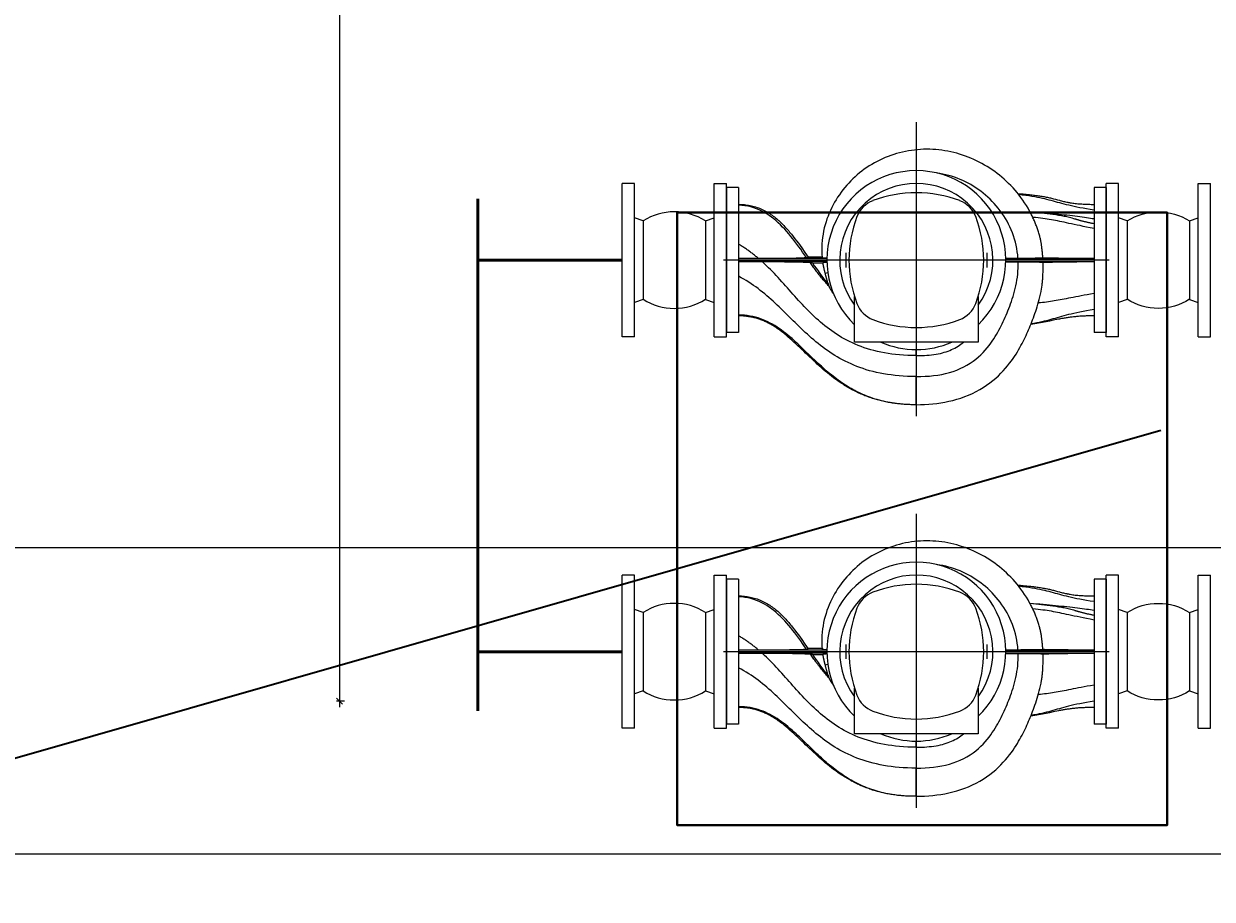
# Model space of a CAD drawing. Header units: centimetres. Extents: x -156440 to 298236, y -263599 to 81430.
# Tile 87 of 170: x 154926 to 156866, y -121555 to -120126. Entities that reach past the tile are written whole.
import ezdxf

# ---------------------------------------------------------------- set-up
doc = ezdxf.new("R2010")
doc.units = ezdxf.units.CM
doc.header["$LTSCALE"] = 50
doc.header["$PDMODE"] = 35
doc.header["$PDSIZE"] = 0.1
doc.linetypes.add('Kondygnacja -2$0$HIDDEN2', pattern=[4.7625, 3.175, -1.5875])
doc.linetypes.add('Osie rzutów$0$DASHDOT2', pattern=[12.7, 6.35, -3.175, 0, -3.175])
doc.layers.get('0').update_dxf_attribs({"color": 8})
doc.layers.get('DEFPOINTS').update_dxf_attribs({"color": 8})
for name, color, linetype, lineweight in [('bgde_fundamenty pod urządzenia', 7, 'Continuous', 35), ('I_WL_ zasilanie nowy', 122, 'Continuous', 50), ('Kondygnacja -2$0$_SP KORYTA', 8, 'Continuous', 25), ('Kondygnacja -2$0$ARCH_INFO_WYMIARY', 8, 'Continuous', 9)]:
    doc.layers.add(name, color=color, linetype=linetype, lineweight=lineweight)
for name, color, linetype in [('Kondygnacja -2$0$ARCH_KONSTR_POWYŻEJ RZUTU_IST', 8, 'Kondygnacja -2$0$HIDDEN2'), ('Osie rzutów$0$ARCH_INFO_OSIE_IST', 8, 'Osie rzutów$0$DASHDOT2'), ('WL fundamenty', 7, 'Continuous'), ('WODA LODOWA', 7, 'Continuous')]:
    doc.layers.add(name, color=color, linetype=linetype)
doc.styles.add('Kondygnacja -2$0$Romans', font='Romans.shx', dxfattribs={"width": 0.7})
doc.dimstyles.new('Kondygnacja -2$0$Wymiary 1-100', dxfattribs={"dimtxt": 12, "dimasz": 10, "dimexe": 5, "dimexo": 0, "dimgap": 4, "dimtad": 1, "dimrnd": 0.5, "dimzin": 12, "dimdsep": 46, "dimtxsty": 'Kondygnacja -2$0$Romans', "dimblk": 'Kondygnacja -2$0$_Oblique', "dimcen": 10, "dimdle": 10, "dimclrt": 55, "dimazin": 0, "dimtfac": 1, "dimtmove": 1, "dimatfit": 3, "dimfxl": 0, "dimtolj": 1, "dimtzin": 0, "dimarcsym": 0})

# ---------------------------------------------------------------- blocks, each defined once
blk = doc.blocks.new('Osie rzutów')
at = {"layer": 'Osie rzutów$0$ARCH_INFO_OSIE_IST', "ltscale": 10}
blk.add_line((4436.04, 9800), (15156.54, 9800), dxfattribs=at)
blk = doc.blocks.new('Kondygnacja -2$0$konstukcja stropu -2')
at = {"layer": 'Kondygnacja -2$0$ARCH_KONSTR_POWYŻEJ RZUTU_IST', "ltscale": 10}
for p, q in [((8035, 9825), (7505, 9825)), ((8035, 9775), (7505, 9775))]:
    blk.add_line(p, q, dxfattribs=at)
blk = doc.blocks.new('Kondygnacja -2$0$_Oblique')
at = {"color": 0, "linetype": 'ByBlock', "lineweight": -2}
blk.add_line((-0.5, -0.5), (0.5, 0.5), dxfattribs=at)
blk = doc.blocks.new('*D267')
at = {"layer": 'DEFPOINTS', "color": 0}
for p in [(155704.6, -118931.7), (155441.5, -121231.8), (157824.2, -121231.8)]:
    blk.add_point(p, dxfattribs=at)
at = {"layer": 'Kondygnacja -2$0$ARCH_INFO_WYMIARY', "color": 0, "lineweight": -2}
for p, q in [((155449.5, -118931.7), (155436.5, -118931.7)), ((155441.5, -118921.7), (155441.5, -121241.8)), ((155449.5, -121231.8), (155436.5, -121231.8))]:
    blk.add_line(p, q, dxfattribs=at)
at = {"layer": 'Kondygnacja -2$0$ARCH_INFO_WYMIARY', "color": 0, "lineweight": -2, "xscale": 10, "yscale": 10, "zscale": 10}
for p, rotation in [((155441.5, -118931.7), 90), ((155441.5, -121231.8), 270)]:
    blk.add_blockref('Kondygnacja -2$0$_Oblique', p, dxfattribs=dict(at, rotation=rotation))
at = {"layer": 'Kondygnacja -2$0$ARCH_INFO_WYMIARY', "color": 55, "insert": (155431.5, -120081.7), "char_height": 12, "attachment_point": 5, "rotation": 90, "style": 'Kondygnacja -2$0$Romans'}
blk.add_mtext('\\A1;2300', dxfattribs=at)
blk = doc.blocks.new('A$C2B822E65')
at = {"layer": 'WODA LODOWA'}
for p, q in [((31.49, 0), (31.49, 47.98)), ((31.49, 46.09), (31.49, 41.5)), ((31.49, 46.09), (31.49, 46.09)), ((31.49, 40.22), (31.49, 41.5)), ((31.49, 38.09), (31.49, 40.22)), ((31.49, 38.09), (31.49, 37.09)), ((21.39, 35.89), (41.59, 35.89)), ((21.39, 28.42), (21.39, 35.89)), ((41.59, 35.89), (41.59, 28.42)), ((0.49, 10.65), (0.49, 34.33)), ((0.49, 34.33), (2.49, 34.33)), ((2.49, 10.65), (2.49, 34.33)), ((60.49, 34.33), (62.49, 34.33)), ((60.49, 10.65), (60.49, 34.33)), ((62.49, 10.65), (62.49, 34.33)), ((19.99, 21.3), (19.99, 23.68)), ((42.99, 21.3), (42.99, 23.68)), ((46.39, 24.64), (45.95, 24.53)), ((0, 22.49), (62.98, 22.49)), ((16.89, 22.74), (2.49, 22.74)), ((16.89, 22.24), (2.49, 22.24)), ((14.87, 22.82), (16.89, 22.82)), ((16.89, 22.17), (14.9, 22.17)), ((46.09, 22.74), (60.49, 22.74)), ((46.09, 22.24), (60.49, 22.24)), ((46.76, 22.99), (48.44, 22.99)), ((46.88, 21.99), (49.15, 21.99)), ((0.49, 10.65), (2.49, 10.65)), ((60.49, 10.65), (62.49, 10.65))]:
    blk.add_line(p, q, dxfattribs=at)
at = {"layer": 'WODA LODOWA', "flags": 128}
for points in [[(31.49, 46.09), (30.81, 46.08), (30.13, 46.05), (29.46, 46.01), (28.79, 45.95), (28.13, 45.88), (27.47, 45.78), (26.82, 45.67), (26.17, 45.54), (25.51, 45.39), (24.87, 45.21), (24.22, 45.01), (23.58, 44.78), (22.95, 44.53), (22.34, 44.25), (21.73, 43.95), (21.14, 43.63), (20.57, 43.29), (20.02, 42.93), (19.5, 42.55), (19, 42.16), (18.53, 41.77), (18.09, 41.36), (17.68, 40.95), (17.29, 40.55), (16.93, 40.14), (16.59, 39.74), (16.28, 39.34), (15.98, 38.95), (15.71, 38.57), (15.46, 38.2), (15.22, 37.83), (15, 37.47), (14.79, 37.12), (14.59, 36.77), (14.41, 36.43), (14.23, 36.1), (14.06, 35.77), (13.9, 35.44), (13.74, 35.12), (13.59, 34.8), (13.45, 34.49), (13.3, 34.17), (13.16, 33.85), (13.03, 33.53), (12.9, 33.21), (12.76, 32.89), (12.63, 32.56), (12.51, 32.23), (12.38, 31.9), (12.26, 31.56), (12.13, 31.21), (12.01, 30.85), (11.89, 30.48), (11.77, 30.1), (11.65, 29.71), (11.54, 29.31), (11.43, 28.9), (11.33, 28.48), (11.23, 28.05), (11.13, 27.61), (11.05, 27.16)], [(31.49, 46.09), (31.85, 46.09), (32.21, 46.09), (32.57, 46.08), (32.92, 46.07), (33.28, 46.05), (33.64, 46.02), (34, 45.99), (34.35, 45.96), (34.71, 45.91), (35.07, 45.87), (35.42, 45.81), (35.77, 45.75), (36.13, 45.69), (36.48, 45.62), (36.83, 45.54), (37.17, 45.46), (37.52, 45.37), (37.87, 45.27), (38.21, 45.17), (38.55, 45.06), (38.89, 44.94), (39.23, 44.82), (39.56, 44.7), (39.89, 44.56), (40.22, 44.42), (40.55, 44.28), (40.87, 44.12), (41.19, 43.97), (41.51, 43.8), (41.83, 43.63), (42.14, 43.46), (42.45, 43.28), (42.75, 43.09), (43.06, 42.9), (43.36, 42.71), (43.65, 42.51), (43.94, 42.3), (44.23, 42.1), (44.52, 41.88), (44.8, 41.67), (45.08, 41.45), (45.36, 41.23), (45.64, 41), (45.91, 40.77), (46.18, 40.54), (46.45, 40.31), (46.72, 40.07), (46.98, 39.83), (47.24, 39.59), (47.5, 39.35), (47.76, 39.11), (48.02, 38.87), (48.53, 38.37), (49.04, 37.88), (49.55, 37.39), (50.06, 36.9), (50.57, 36.41), (50.83, 36.16), (51.09, 35.92)], [(31.49, 46.09), (31.93, 46.09), (32.37, 46.09), (32.81, 46.07), (33.25, 46.05), (33.47, 46.04), (33.69, 46.02), (33.91, 46), (34.13, 45.98), (34.35, 45.96), (34.57, 45.94), (34.78, 45.91), (35, 45.88), (35.22, 45.85), (35.44, 45.82), (35.65, 45.79), (35.87, 45.75), (36.09, 45.71), (36.3, 45.67), (36.52, 45.63), (36.73, 45.58), (36.95, 45.53), (37.16, 45.48), (37.37, 45.43), (37.59, 45.37), (37.8, 45.32), (38.01, 45.26), (38.22, 45.2), (38.43, 45.13), (38.64, 45.07), (38.85, 45), (39.06, 44.93), (39.26, 44.85), (39.47, 44.78), (39.68, 44.7), (39.88, 44.62), (40.08, 44.54), (40.28, 44.45), (40.49, 44.37), (40.69, 44.28), (40.88, 44.19), (41.08, 44.09), (41.28, 44), (41.48, 43.9), (41.67, 43.8), (41.86, 43.7), (42.06, 43.6), (42.25, 43.49), (42.44, 43.38), (42.63, 43.27), (42.82, 43.16), (43, 43.05), (43.19, 42.94), (43.37, 42.82), (43.56, 42.7), (43.74, 42.58), (43.92, 42.46), (44.28, 42.21), (44.63, 41.96), (44.98, 41.7), (45.33, 41.44), (45.67, 41.17), (46.01, 40.89), (46.34, 40.61), (46.68, 40.33), (47, 40.04), (47.33, 39.76), (47.65, 39.46), (47.97, 39.17), (48.29, 38.87), (48.6, 38.57), (48.92, 38.27), (49.24, 37.97), (49.55, 37.67), (49.87, 37.37), (50.18, 37.07), (50.5, 36.77), (50.81, 36.46), (51.14, 36.16), (51.46, 35.86), (51.79, 35.57), (52.12, 35.28), (52.45, 34.99), (52.79, 34.7), (52.96, 34.57), (53.13, 34.43), (53.3, 34.29), (53.48, 34.16), (53.66, 34.03), (53.83, 33.9), (54.01, 33.77), (54.19, 33.64), (54.37, 33.52), (54.56, 33.4), (54.74, 33.28), (54.93, 33.17), (55.12, 33.06), (55.31, 32.95)], [(31.49, 41.5), (30.75, 41.49), (30.03, 41.46), (29.33, 41.41), (28.66, 41.34), (27.99, 41.25), (27.34, 41.14), (26.71, 41.01), (26.09, 40.85), (25.48, 40.66), (24.89, 40.44), (24.31, 40.2), (23.76, 39.94), (23.22, 39.65), (22.71, 39.34), (22.23, 39), (21.77, 38.66), (21.35, 38.3), (20.95, 37.93), (20.58, 37.56), (20.23, 37.19), (19.91, 36.81), (19.62, 36.44), (19.34, 36.07), (19.09, 35.7), (18.85, 35.34), (18.62, 34.98), (18.41, 34.62), (18.21, 34.27), (18.01, 33.92), (17.83, 33.57), (17.65, 33.22), (17.48, 32.88), (17.31, 32.53), (17.15, 32.18), (16.99, 31.83), (16.84, 31.47), (16.68, 31.12), (16.53, 30.75), (16.39, 30.39), (16.24, 30.01), (16.1, 29.63), (15.96, 29.24), (15.83, 28.84), (15.7, 28.42), (15.57, 28), (15.45, 27.57), (15.34, 27.13), (15.24, 26.68), (15.15, 26.22), (15.07, 25.75), (15, 25.28), (14.94, 24.8), (14.9, 24.31), (14.87, 23.82), (14.86, 23.32), (14.87, 22.82)], [(31.49, 41.5), (32.22, 41.49), (32.92, 41.47), (33.61, 41.43), (34.29, 41.38), (34.94, 41.32), (35.58, 41.24), (36.21, 41.16), (36.82, 41.06), (37.41, 40.94), (37.99, 40.82), (38.56, 40.68), (39.11, 40.54), (39.65, 40.38), (40.17, 40.21), (40.69, 40.04), (41.19, 39.85), (41.68, 39.65), (42.15, 39.45), (42.62, 39.23), (43.08, 39.01), (43.52, 38.78), (43.96, 38.54), (44.39, 38.3), (44.8, 38.05), (45.21, 37.79), (45.62, 37.52), (46.01, 37.25), (46.4, 36.98), (46.77, 36.69), (47.15, 36.41), (47.51, 36.12), (47.88, 35.82), (48.23, 35.52), (48.58, 35.22), (48.93, 34.91), (49.27, 34.6), (49.61, 34.29), (49.95, 33.97), (50.28, 33.66), (50.61, 33.34), (50.94, 33.02), (51.26, 32.7), (51.59, 32.38), (51.91, 32.06), (52.24, 31.74), (52.56, 31.42), (52.88, 31.1), (53.21, 30.78), (53.54, 30.46), (53.86, 30.14), (54.19, 29.83), (54.52, 29.52), (54.86, 29.21), (55.2, 28.9), (55.54, 28.6), (55.88, 28.3), (56.23, 28.01), (56.59, 27.72), (56.95, 27.43), (57.32, 27.15), (57.69, 26.88), (58.07, 26.61), (58.45, 26.34), (58.84, 26.09), (59.24, 25.84), (59.65, 25.59), (60.07, 25.36), (60.49, 25.13)], [(31.49, 38.09), (31.04, 38.08), (30.6, 38.07), (30.18, 38.05), (29.77, 38.03), (29.38, 37.99), (28.99, 37.95), (28.62, 37.9), (28.26, 37.85), (27.91, 37.78), (27.57, 37.71), (27.24, 37.63), (26.92, 37.54), (26.61, 37.44), (26.31, 37.34), (26.01, 37.22), (25.73, 37.1), (25.45, 36.98), (25.19, 36.84), (24.93, 36.7), (24.68, 36.55), (24.44, 36.39), (24.21, 36.23), (23.99, 36.06), (23.77, 35.89)], [(31.49, 38.09), (32.2, 38.08), (32.89, 38.06), (33.57, 38.02), (34.22, 37.97), (34.87, 37.91), (35.49, 37.83), (36.1, 37.75), (36.7, 37.64), (37.28, 37.53), (37.85, 37.41), (38.4, 37.27), (38.94, 37.12), (39.47, 36.96), (39.98, 36.79), (40.49, 36.61), (40.98, 36.42), (41.45, 36.23), (41.92, 36.02), (42.38, 35.8), (42.82, 35.57), (43.26, 35.34), (43.68, 35.1), (44.1, 34.85), (44.51, 34.59), (44.91, 34.33), (45.3, 34.06), (45.68, 33.78), (46.05, 33.49), (46.42, 33.2), (46.78, 32.91), (47.13, 32.61), (47.48, 32.31), (47.83, 32), (48.16, 31.68), (48.49, 31.36), (48.82, 31.04), (49.15, 30.72), (49.46, 30.39), (49.78, 30.06), (50.09, 29.73), (50.4, 29.4), (50.71, 29.06), (51.02, 28.72), (51.32, 28.39), (51.62, 28.05), (51.93, 27.71), (52.23, 27.37), (52.53, 27.03), (52.83, 26.69), (53.13, 26.36), (53.43, 26.02), (53.74, 25.68), (54.05, 25.35), (54.35, 25.02), (54.66, 24.69), (54.98, 24.37), (55.29, 24.05), (55.61, 23.73), (55.94, 23.41), (56.27, 23.1), (56.6, 22.79)], [(51.09, 35.92), (51.43, 35.62), (51.77, 35.31), (52.11, 35.02), (52.45, 34.73), (52.8, 34.45), (53.14, 34.18), (53.5, 33.92), (53.85, 33.67), (54.21, 33.42), (54.58, 33.19), (54.95, 32.97), (55.32, 32.77), (55.71, 32.57), (56.1, 32.39), (56.5, 32.22), (56.9, 32.07), (57.32, 31.93), (57.74, 31.81), (58.17, 31.71), (58.61, 31.62), (59.07, 31.55), (59.53, 31.5), (60, 31.47), (60.49, 31.46)], [(2.49, 31.59), (2.67, 31.59), (2.85, 31.59), (3.03, 31.6), (3.21, 31.6), (3.39, 31.6), (3.57, 31.61), (3.75, 31.61), (3.93, 31.62), (4.11, 31.63), (4.29, 31.64), (4.47, 31.65), (4.65, 31.66), (4.82, 31.67), (5, 31.68), (5.17, 31.7), (5.35, 31.71), (5.52, 31.73), (5.69, 31.75), (5.86, 31.76), (6.03, 31.78), (6.2, 31.8), (6.37, 31.83), (6.53, 31.85), (6.7, 31.87), (6.86, 31.89), (7.02, 31.92), (7.18, 31.95), (7.34, 31.97), (7.5, 32), (7.65, 32.03), (7.81, 32.05), (7.96, 32.08), (8.11, 32.11), (8.26, 32.14), (8.56, 32.2), (8.86, 32.26), (9.15, 32.32), (9.73, 32.45), (10.02, 32.51), (10.32, 32.57), (10.62, 32.63), (10.92, 32.68), (11.22, 32.74), (11.53, 32.79), (11.84, 32.85), (12.16, 32.9), (12.48, 32.94), (12.8, 32.99)], [(2.49, 30.57), (3.13, 30.67), (3.73, 30.78), (4.28, 30.88), (4.81, 30.98), (5.3, 31.08), (5.77, 31.19), (6.21, 31.29), (6.63, 31.39), (7.03, 31.5), (7.41, 31.6), (7.78, 31.7), (8.14, 31.8), (8.49, 31.9), (8.84, 32), (9.19, 32.1), (9.54, 32.19), (9.89, 32.29), (10.25, 32.38), (10.63, 32.47), (11.01, 32.56), (11.42, 32.65), (11.84, 32.74), (12.29, 32.82), (12.77, 32.9)], [(55.31, 32.95), (55.46, 32.87), (55.6, 32.79), (55.76, 32.71), (55.91, 32.64), (56.06, 32.57), (56.21, 32.5), (56.37, 32.43), (56.52, 32.36), (56.68, 32.3), (56.84, 32.24), (57, 32.18), (57.16, 32.13), (57.32, 32.07), (57.48, 32.02), (57.64, 31.98), (57.8, 31.93), (57.97, 31.89), (58.13, 31.85), (58.3, 31.82), (58.46, 31.78), (58.63, 31.75), (58.8, 31.73), (58.97, 31.7), (59.14, 31.68), (59.3, 31.66), (59.47, 31.64), (59.64, 31.63), (59.81, 31.61), (59.98, 31.6), (60.15, 31.6), (60.32, 31.59), (60.49, 31.59)], [(2.49, 27.94), (3.06, 28.04), (3.6, 28.14), (4.11, 28.24), (4.59, 28.33), (5.05, 28.41), (5.48, 28.5), (5.89, 28.58), (6.28, 28.66), (6.66, 28.73), (7.02, 28.8), (7.37, 28.87), (7.7, 28.93), (8.03, 28.99), (8.35, 29.05), (8.66, 29.11), (8.97, 29.16), (9.28, 29.21), (9.59, 29.26), (9.91, 29.3), (10.23, 29.35), (10.55, 29.39), (10.89, 29.42), (11.23, 29.46), (11.59, 29.49)], [(11.05, 27.16), (11.02, 26.99), (10.99, 26.83), (10.97, 26.66), (10.95, 26.49), (10.93, 26.31), (10.91, 26.14), (10.89, 25.97), (10.88, 25.79), (10.86, 25.61), (10.85, 25.44), (10.84, 25.26), (10.83, 25.08), (10.82, 24.9), (10.82, 24.72), (10.81, 24.54), (10.81, 24.35), (10.8, 24.17), (10.8, 23.99), (10.8, 23.81), (10.8, 23.62), (10.81, 23.44), (10.81, 23.25), (10.81, 23.07), (10.82, 22.89)], [(45.71, 26.88), (45.7, 26.9), (45.69, 26.92), (45.68, 26.95), (45.66, 26.98), (45.65, 27.01), (45.63, 27.04), (45.61, 27.07), (45.59, 27.11), (45.57, 27.16), (45.54, 27.2), (45.51, 27.25), (45.48, 27.31), (45.44, 27.36), (45.41, 27.42), (45.37, 27.47), (45.33, 27.53), (45.29, 27.59), (45.26, 27.65), (45.22, 27.7), (45.18, 27.76), (45.14, 27.82), (45.1, 27.87), (45.06, 27.93), (45.02, 27.98)], [(46.39, 24.64), (46.37, 24.74), (46.34, 24.84), (46.32, 24.94), (46.29, 25.04), (46.27, 25.14), (46.24, 25.23), (46.22, 25.33), (46.19, 25.43), (46.16, 25.52), (46.13, 25.62), (46.11, 25.71), (46.08, 25.8), (46.05, 25.9), (46.02, 25.99), (45.99, 26.08), (45.96, 26.17), (45.93, 26.26), (45.9, 26.35), (45.87, 26.44), (45.83, 26.53), (45.8, 26.62), (45.77, 26.71), (45.74, 26.8), (45.71, 26.88)], [(45.74, 26.8), (45.88, 26.64), (46.01, 26.48), (46.15, 26.33), (46.28, 26.17), (46.41, 26.01), (46.55, 25.85), (46.68, 25.69), (46.81, 25.53), (46.94, 25.37), (47.07, 25.2), (47.19, 25.04), (47.32, 24.88), (47.45, 24.72), (47.57, 24.55), (47.7, 24.39), (47.82, 24.23), (47.94, 24.06), (48.07, 23.9), (48.19, 23.73), (48.31, 23.57), (48.43, 23.41), (48.55, 23.24), (48.67, 23.08), (48.79, 22.91)], [(48.46, 22.96), (48.16, 23.4), (47.85, 23.83), (47.53, 24.26), (47.21, 24.69), (46.89, 25.11), (46.56, 25.54), (46.23, 25.95), (46.06, 26.16), (45.89, 26.36)], [(46.77, 22.9), (46.76, 22.98), (46.75, 23.05), (46.74, 23.12), (46.73, 23.19), (46.71, 23.26), (46.7, 23.34), (46.69, 23.41), (46.67, 23.48), (46.66, 23.55), (46.64, 23.62), (46.63, 23.7), (46.61, 23.77), (46.6, 23.84), (46.58, 23.91), (46.56, 23.99), (46.55, 24.06), (46.53, 24.13), (46.51, 24.2), (46.49, 24.27), (46.47, 24.35), (46.45, 24.42), (46.43, 24.49), (46.41, 24.57), (46.39, 24.64)], [(2.49, 22.8), (2.89, 22.8), (3.3, 22.8), (3.7, 22.8), (4.1, 22.8), (4.5, 22.8), (4.89, 22.8), (5.28, 22.81), (5.66, 22.81), (6.04, 22.81), (6.41, 22.81), (6.77, 22.82), (7.11, 22.82), (7.45, 22.83), (7.77, 22.83), (8.08, 22.84), (8.39, 22.84), (8.69, 22.85), (8.99, 22.85), (9.29, 22.86), (9.58, 22.86), (9.88, 22.87), (10.19, 22.87), (10.5, 22.88), (10.82, 22.89)], [(10.85, 22.1), (10.55, 22.1), (10.26, 22.11), (9.97, 22.11), (9.68, 22.12), (9.4, 22.12), (9.12, 22.13), (8.84, 22.13), (8.56, 22.14), (8.27, 22.14), (7.98, 22.15), (7.68, 22.15), (7.37, 22.16), (7.06, 22.16), (6.73, 22.16), (6.39, 22.17), (6.04, 22.17), (5.67, 22.17), (5.28, 22.18), (4.87, 22.18), (4.45, 22.18), (4, 22.18), (3.52, 22.18), (3.02, 22.18), (2.49, 22.18)], [(10.82, 22.89), (10.87, 22.88), (10.94, 22.88), (11.03, 22.87), (11.12, 22.87), (11.23, 22.86), (11.35, 22.86), (11.47, 22.85), (11.61, 22.85), (11.76, 22.85), (11.92, 22.84), (12.09, 22.84), (12.27, 22.84), (12.46, 22.83), (12.65, 22.83), (12.85, 22.83), (13.06, 22.83), (13.27, 22.82), (13.49, 22.82), (13.72, 22.82), (13.94, 22.82), (14.17, 22.82), (14.4, 22.82), (14.63, 22.82), (14.87, 22.82)], [(14.9, 22.17), (14.66, 22.17), (14.43, 22.16), (14.2, 22.16), (13.97, 22.16), (13.74, 22.16), (13.52, 22.16), (13.3, 22.16), (13.08, 22.16), (12.88, 22.15), (12.68, 22.15), (12.48, 22.15), (12.3, 22.15), (12.12, 22.14), (11.95, 22.14), (11.79, 22.14), (11.64, 22.13), (11.5, 22.13), (11.37, 22.12), (11.25, 22.12), (11.15, 22.12), (11.06, 22.11), (10.98, 22.11), (10.91, 22.1), (10.85, 22.1)], [(10.85, 22.1), (10.86, 21.94), (10.87, 21.79), (10.88, 21.64), (10.89, 21.49), (10.9, 21.34), (10.92, 21.19), (10.93, 21.04), (10.95, 20.89), (10.96, 20.74), (10.98, 20.59), (11, 20.44), (11.02, 20.29), (11.04, 20.15), (11.06, 20), (11.08, 19.86), (11.11, 19.71), (11.13, 19.57), (11.16, 19.43), (11.18, 19.29), (11.21, 19.14), (11.24, 19.01), (11.28, 18.87), (11.31, 18.73), (11.35, 18.59)], [(13, 14.49), (13.26, 14.03), (13.53, 13.58), (13.82, 13.14), (14.11, 12.71), (14.41, 12.29), (14.72, 11.88), (15.05, 11.48), (15.38, 11.09), (15.71, 10.71), (16.06, 10.34), (16.42, 9.98), (16.78, 9.64), (17.15, 9.3), (17.53, 8.97), (17.91, 8.65), (18.3, 8.35), (18.7, 8.05), (19.11, 7.77), (19.52, 7.49), (19.94, 7.23), (20.36, 6.97), (20.79, 6.73), (21.23, 6.5), (21.67, 6.28), (22.12, 6.07), (22.57, 5.87), (23.03, 5.69), (23.49, 5.51), (23.96, 5.35), (24.43, 5.2), (24.9, 5.06), (25.38, 4.94), (25.86, 4.83), (26.35, 4.73), (26.84, 4.64), (27.33, 4.57), (27.82, 4.51), (28.32, 4.46), (28.81, 4.43), (29.31, 4.41), (29.8, 4.4), (30.3, 4.41), (30.8, 4.43), (31.29, 4.47), (31.79, 4.52), (32.28, 4.58), (32.77, 4.66), (33.26, 4.75), (33.74, 4.85), (34.22, 4.97), (34.7, 5.1), (35.17, 5.25), (35.64, 5.41), (36.1, 5.58), (36.56, 5.76), (37.01, 5.96), (37.46, 6.17), (37.9, 6.39), (38.33, 6.62), (38.75, 6.87), (39.17, 7.13), (39.58, 7.4), (39.98, 7.67), (40.37, 7.96), (40.75, 8.27), (41.13, 8.58), (41.49, 8.9), (41.85, 9.23), (42.19, 9.57), (42.53, 9.92), (42.85, 10.28), (43.17, 10.65), (43.48, 11.03), (43.77, 11.42), (44.05, 11.82), (44.33, 12.22), (44.59, 12.64), (44.84, 13.06), (45.07, 13.49), (45.3, 13.93), (45.51, 14.38), (45.71, 14.83), (45.9, 15.3), (46.07, 15.77), (46.23, 16.25), (46.38, 16.74), (46.51, 17.24), (46.62, 17.75), (46.72, 18.26), (46.8, 18.78), (46.86, 19.31), (46.91, 19.85), (46.93, 20.4), (46.93, 20.95), (46.92, 21.51), (46.87, 22.08)], [(14.9, 22.17), (14.95, 21.64), (15.01, 21.12), (15.1, 20.59), (15.2, 20.07), (15.32, 19.56), (15.47, 19.05), (15.63, 18.54), (15.81, 18.05), (16, 17.56), (16.22, 17.08), (16.45, 16.61), (16.69, 16.15), (16.95, 15.7), (17.22, 15.27), (17.51, 14.84), (17.81, 14.43), (18.11, 14.03), (18.44, 13.64), (18.77, 13.26), (19.11, 12.9), (19.46, 12.54), (19.82, 12.2), (20.2, 11.87), (20.58, 11.56), (20.97, 11.26), (21.37, 10.96), (21.77, 10.69), (22.19, 10.42), (22.61, 10.17), (23.04, 9.93), (23.47, 9.71), (23.91, 9.5), (24.36, 9.31), (24.81, 9.13), (25.27, 8.96), (25.74, 8.81), (26.21, 8.67), (26.68, 8.55), (27.15, 8.45), (27.63, 8.36), (28.11, 8.29)], [(46.09, 22.86), (46.14, 22.86), (46.19, 22.86), (46.24, 22.87), (46.29, 22.87), (46.34, 22.87), (46.38, 22.87), (46.42, 22.87), (46.46, 22.87), (46.5, 22.88), (46.54, 22.88), (46.57, 22.88), (46.6, 22.88), (46.63, 22.88), (46.65, 22.89), (46.68, 22.89), (46.7, 22.89), (46.71, 22.89), (46.73, 22.89), (46.74, 22.89), (46.75, 22.9), (46.76, 22.9), (46.77, 22.9), (46.77, 22.9), (46.77, 22.9)], [(46.87, 22.08), (46.87, 22.08), (46.87, 22.08), (46.86, 22.08), (46.85, 22.09), (46.84, 22.09), (46.82, 22.09), (46.8, 22.09), (46.78, 22.09), (46.76, 22.1), (46.73, 22.1), (46.7, 22.1), (46.67, 22.1), (46.63, 22.1), (46.6, 22.11), (46.56, 22.11), (46.51, 22.11), (46.47, 22.11), (46.42, 22.11), (46.37, 22.12), (46.32, 22.12), (46.26, 22.12), (46.21, 22.12), (46.15, 22.12), (46.09, 22.12)], [(48.46, 22.96), (48.47, 22.96), (48.47, 22.96), (48.47, 22.96), (48.48, 22.95), (48.48, 22.95), (48.49, 22.95), (48.5, 22.95), (48.51, 22.95), (48.52, 22.94), (48.53, 22.94), (48.54, 22.94), (48.55, 22.94), (48.57, 22.94), (48.58, 22.93), (48.6, 22.93), (48.62, 22.93), (48.63, 22.93), (48.65, 22.93), (48.67, 22.92), (48.69, 22.92), (48.71, 22.92), (48.74, 22.92), (48.76, 22.92), (48.79, 22.91)], [(48.79, 22.91), (48.84, 22.91), (48.91, 22.9), (49.01, 22.9), (49.13, 22.89), (49.27, 22.88), (49.46, 22.88), (49.67, 22.87), (49.93, 22.86), (50.23, 22.85), (50.56, 22.84), (50.92, 22.83), (51.31, 22.83), (51.72, 22.82), (52.16, 22.81), (52.6, 22.81), (53.03, 22.81), (53.47, 22.8), (53.89, 22.8), (54.3, 22.8), (54.71, 22.8), (55.15, 22.8), (55.6, 22.8), (56.09, 22.79), (56.6, 22.79)], [(49.4, 22.07), (49.37, 22.07), (49.35, 22.06), (49.33, 22.06), (49.31, 22.06), (49.29, 22.06), (49.27, 22.05), (49.25, 22.05), (49.24, 22.05), (49.22, 22.05), (49.21, 22.05), (49.2, 22.04), (49.19, 22.04), (49.18, 22.04), (49.17, 22.04), (49.16, 22.04), (49.15, 22.03), (49.14, 22.03), (49.14, 22.03), (49.13, 22.03), (49.13, 22.03), (49.13, 22.02), (49.13, 22.02), (49.13, 22.02), (49.13, 22.02)], [(60.49, 13.39), (60.26, 13.4), (60.02, 13.4), (59.79, 13.42), (59.55, 13.44), (59.32, 13.47), (59.09, 13.5), (58.86, 13.53), (58.63, 13.58), (58.4, 13.63), (58.17, 13.68), (57.94, 13.74), (57.72, 13.81), (57.49, 13.88), (57.27, 13.96), (57.06, 14.04), (56.84, 14.13), (56.63, 14.23), (56.42, 14.33), (56.21, 14.44), (56, 14.55), (55.8, 14.66), (55.6, 14.79), (55.4, 14.91), (55.21, 15.04), (55.02, 15.17), (54.83, 15.31), (54.64, 15.45), (54.46, 15.6), (54.28, 15.75), (54.1, 15.9), (53.93, 16.05), (53.76, 16.21), (53.59, 16.37), (53.42, 16.53), (53.26, 16.7), (53.1, 16.87), (52.94, 17.04), (52.78, 17.21), (52.62, 17.38), (52.47, 17.55), (52.32, 17.73), (52.17, 17.91), (52.02, 18.09), (51.87, 18.27), (51.58, 18.63), (51.3, 19), (51.02, 19.37), (50.74, 19.74), (50.47, 20.12), (50.2, 20.5), (49.66, 21.26), (49.13, 22.02)], [(57.29, 22.19), (56.81, 22.19), (56.31, 22.19), (55.82, 22.19), (55.33, 22.18), (54.84, 22.18), (54.37, 22.18), (53.9, 22.18), (53.44, 22.17), (53, 22.17), (52.57, 22.17), (52.16, 22.16), (51.77, 22.15), (51.41, 22.15), (51.08, 22.14), (50.77, 22.13), (50.49, 22.12), (50.24, 22.11), (50.03, 22.11), (49.86, 22.1), (49.72, 22.09), (49.6, 22.08), (49.51, 22.08), (49.45, 22.07), (49.4, 22.07)], [(49.4, 22.07), (49.72, 21.62), (50.04, 21.17), (50.36, 20.73), (50.68, 20.3), (51, 19.87), (51.32, 19.44), (51.64, 19.03), (51.97, 18.62), (52.3, 18.22), (52.63, 17.83), (52.97, 17.46), (53.31, 17.09), (53.65, 16.74), (54.01, 16.4), (54.37, 16.08), (54.73, 15.77), (55.11, 15.48), (55.49, 15.2), (55.89, 14.95), (56.29, 14.71), (56.71, 14.49), (57.13, 14.29), (57.57, 14.11), (58.02, 13.95), (58.49, 13.82), (58.96, 13.71), (59.46, 13.62), (59.97, 13.56), (60.49, 13.53)], [(56.6, 22.79), (56.75, 22.79), (56.9, 22.8), (57.06, 22.8), (57.21, 22.8), (57.36, 22.8), (57.52, 22.8), (57.67, 22.8), (57.83, 22.8), (57.98, 22.8), (58.14, 22.8), (58.3, 22.8), (58.46, 22.8), (58.62, 22.8), (58.78, 22.8), (58.94, 22.8), (59.1, 22.8), (59.27, 22.8), (59.44, 22.8), (59.61, 22.8), (59.78, 22.8), (59.95, 22.8), (60.13, 22.8), (60.31, 22.8), (60.49, 22.8)], [(60.49, 22.18), (60.35, 22.18), (60.2, 22.18), (60.06, 22.18), (59.92, 22.18), (59.78, 22.18), (59.64, 22.18), (59.5, 22.18), (59.36, 22.18), (59.23, 22.18), (59.09, 22.18), (58.96, 22.18), (58.83, 22.18), (58.7, 22.19), (58.57, 22.19), (58.44, 22.19), (58.31, 22.19), (58.18, 22.19), (58.05, 22.19), (57.92, 22.19), (57.8, 22.19), (57.67, 22.19), (57.54, 22.19), (57.42, 22.19), (57.29, 22.19)], [(57.29, 22.19), (57.42, 22.08), (57.54, 21.98), (57.66, 21.88), (57.79, 21.77), (57.92, 21.67), (58.04, 21.57), (58.17, 21.47), (58.3, 21.37), (58.43, 21.28), (58.56, 21.18), (58.69, 21.08), (58.82, 20.99), (58.96, 20.89), (59.09, 20.8), (59.23, 20.7), (59.36, 20.61), (59.5, 20.52), (59.64, 20.43), (59.78, 20.34), (59.92, 20.25), (60.06, 20.17), (60.2, 20.08), (60.35, 19.99), (60.49, 19.91)], [(11.35, 18.59), (11.39, 18.42), (11.44, 18.25), (11.49, 18.07), (11.55, 17.9), (11.6, 17.73), (11.66, 17.56), (11.71, 17.39), (11.77, 17.22), (11.83, 17.05), (11.9, 16.89), (11.96, 16.72), (12.03, 16.55), (12.09, 16.39), (12.16, 16.22), (12.23, 16.06), (12.3, 15.9), (12.37, 15.74), (12.45, 15.57), (12.52, 15.41), (12.6, 15.26), (12.68, 15.1), (12.76, 14.94), (12.84, 14.79), (12.92, 14.63)], [(2.49, 17.32), (3.12, 17.2), (3.7, 17.09), (4.25, 16.98), (4.77, 16.87), (5.26, 16.77), (5.72, 16.67), (6.16, 16.58), (6.58, 16.49), (6.98, 16.4), (7.36, 16.32), (7.72, 16.24), (8.08, 16.17), (8.43, 16.1), (8.77, 16.03), (9.11, 15.96), (9.45, 15.9), (9.79, 15.84), (10.14, 15.79), (10.49, 15.74), (10.86, 15.69), (11.23, 15.64), (11.63, 15.6), (12.04, 15.56), (12.47, 15.52)], [(2.49, 16.56), (2.61, 16.54), (2.73, 16.51), (2.85, 16.49), (2.97, 16.47), (3.08, 16.44), (3.2, 16.42), (3.31, 16.39), (3.42, 16.37), (3.53, 16.34), (3.64, 16.32), (3.75, 16.29), (3.86, 16.27), (3.96, 16.24), (4.07, 16.22), (4.17, 16.19), (4.27, 16.17), (4.37, 16.14), (4.47, 16.11), (4.57, 16.09), (4.67, 16.06), (4.77, 16.04), (4.86, 16.01), (4.96, 15.98), (5.05, 15.96)], [(2.49, 15.78), (2.77, 15.73), (3.08, 15.68), (3.39, 15.63), (3.72, 15.58), (4.07, 15.53), (4.44, 15.48), (4.81, 15.43), (5.2, 15.38), (5.61, 15.33), (6.02, 15.28), (6.45, 15.23), (6.9, 15.18), (7.35, 15.13), (7.81, 15.09), (8.28, 15.04), (8.77, 14.99), (9.26, 14.94), (9.76, 14.9), (10.27, 14.85), (10.79, 14.8), (11.32, 14.76), (11.85, 14.71), (12.39, 14.67), (12.93, 14.62)], [(5.05, 15.96), (5.07, 15.95), (5.1, 15.94), (5.12, 15.94), (5.14, 15.93), (5.17, 15.92), (5.19, 15.92), (5.21, 15.91), (5.24, 15.9), (5.26, 15.9), (5.28, 15.89), (5.3, 15.88), (5.33, 15.87), (5.35, 15.87), (5.37, 15.86), (5.4, 15.85), (5.42, 15.85), (5.44, 15.84), (5.46, 15.83), (5.49, 15.83), (5.51, 15.82), (5.53, 15.81), (5.55, 15.81), (5.57, 15.8), (5.6, 15.79)], [(5.6, 15.79), (5.81, 15.73), (6.03, 15.67), (6.25, 15.61), (6.47, 15.55), (6.69, 15.5), (6.91, 15.45), (7.14, 15.4), (7.36, 15.36), (7.59, 15.32), (7.82, 15.28), (8.27, 15.2), (8.5, 15.16), (8.73, 15.12), (9.19, 15.06), (9.66, 14.99), (10.12, 14.93), (10.58, 14.88), (11.05, 14.82), (11.52, 14.77), (11.99, 14.72), (12.46, 14.68), (12.92, 14.63)], [(2.49, 14.32), (3.12, 14.23), (3.71, 14.13), (4.26, 14.04), (4.78, 13.94), (5.27, 13.84), (5.73, 13.75), (6.17, 13.65), (6.59, 13.55), (6.98, 13.45), (7.36, 13.36), (7.73, 13.26), (8.09, 13.16), (8.44, 13.07), (8.78, 12.97), (9.13, 12.88), (9.47, 12.78), (9.82, 12.69), (10.18, 12.6), (10.54, 12.51), (10.92, 12.43), (11.32, 12.34), (11.73, 12.26), (12.17, 12.18), (12.63, 12.1), (13.12, 12.02), (13.64, 11.95), (14.19, 11.88), (14.78, 11.81)], [(12.92, 14.63), (12.92, 14.63), (12.93, 14.63), (12.93, 14.63), (12.93, 14.63), (12.93, 14.63), (12.93, 14.63), (12.93, 14.63), (12.93, 14.63), (12.93, 14.63), (12.93, 14.63), (12.93, 14.63), (12.93, 14.63), (12.93, 14.63), (12.93, 14.63), (12.93, 14.63), (12.93, 14.63), (12.93, 14.63), (12.93, 14.63), (12.93, 14.62), (12.93, 14.62), (12.93, 14.62), (12.93, 14.62), (12.93, 14.62), (12.93, 14.62)], [(12.93, 14.62), (12.94, 14.61), (12.94, 14.61), (12.94, 14.6), (12.94, 14.6), (12.95, 14.59), (12.95, 14.59), (12.95, 14.58), (12.95, 14.58), (12.96, 14.57), (12.96, 14.57), (12.96, 14.56), (12.96, 14.56), (12.97, 14.55), (12.97, 14.54), (12.97, 14.54), (12.97, 14.53), (12.98, 14.53), (12.98, 14.52), (12.98, 14.52), (12.99, 14.51), (12.99, 14.51), (12.99, 14.5), (12.99, 14.5), (13, 14.49)], [(14.92, 11.63), (14.7, 11.65), (14.49, 11.66), (14.28, 11.68), (14.06, 11.7), (13.85, 11.72), (13.64, 11.74), (13.43, 11.76), (13.22, 11.78), (13.01, 11.8), (12.8, 11.82), (12.59, 11.85), (12.39, 11.87), (12.18, 11.9), (11.98, 11.92), (11.78, 11.95), (11.59, 11.98), (11.39, 12.01), (11.2, 12.04), (11.01, 12.07), (10.82, 12.1), (10.64, 12.13), (10.45, 12.17), (10.28, 12.2), (10.1, 12.24), (9.93, 12.27), (9.76, 12.31), (9.59, 12.35), (9.43, 12.39), (9.27, 12.43), (9.11, 12.47), (8.79, 12.56), (8.47, 12.64), (8.15, 12.73), (7.99, 12.77), (7.82, 12.81), (7.65, 12.86), (7.48, 12.9), (7.31, 12.94), (7.13, 12.98), (6.95, 13.02), (6.85, 13.04), (6.76, 13.06), (6.66, 13.07), (6.57, 13.09), (6.47, 13.11), (6.37, 13.12), (6.17, 13.16), (5.97, 13.19), (5.76, 13.21), (5.55, 13.24), (5.34, 13.26), (5.12, 13.28), (4.91, 13.3), (4.69, 13.32), (4.48, 13.33), (4.26, 13.34), (4.04, 13.36), (3.82, 13.37), (3.6, 13.37), (3.38, 13.38), (3.16, 13.38), (2.93, 13.39), (2.71, 13.39), (2.49, 13.39)]]:
    blk.add_lwpolyline(points, dxfattribs=at)
at = {"layer": 'WODA LODOWA'}
for centre, radius, start, end in [((31.49, 22.49), 14.6, 66.6077, 113.3923), ((31.49, 22.49), 14.6, 133.7712, 46.2288), ((31.49, 13.49), 20, 69.2412, 110.7588), ((26, 27.99), 4.5, 110.7588, 159.2412), ((36.98, 27.99), 4.5, 20.7588, 69.2412), ((31.49, 22.49), 12.5, 143.901, 36.099), ((40.49, 22.49), 20, 159.2412, 200.7588), ((22.49, 22.49), 20, 339.2412, 20.7588), ((26, 17), 4.5, 200.7588, 249.2412), ((36.98, 17), 4.5, 290.7588, 339.2412), ((31.49, 31.49), 20, 249.2412, 290.7588)]:
    blk.add_arc(centre, radius, start, end, dxfattribs=at)
blk = doc.blocks.new('AMORTYZATOR DN125 DANFOSS ZKB')
at = {"layer": 'WODA LODOWA', "lineweight": 13, "ltscale": 100}
for p, q in [((3434.36, 8407.92), (3432.36, 8407.92)), ((3432.36, 8407.92), (3432.36, 8382.92)), ((3434.36, 8407.92), (3434.36, 8382.92)), ((3447.36, 8407.92), (3449.36, 8407.92)), ((3447.36, 8407.92), (3447.36, 8382.92)), ((3449.36, 8407.92), (3449.36, 8382.92)), ((3435.77, 8401.82), (3434.36, 8402.31)), ((3445.96, 8401.82), (3447.36, 8402.31)), ((3435.77, 8389.02), (3435.77, 8401.82)), ((3445.96, 8389.02), (3445.96, 8401.82)), ((3435.77, 8389.02), (3434.36, 8388.52)), ((3445.96, 8389.02), (3447.36, 8388.52)), ((3434.36, 8382.92), (3432.36, 8382.92)), ((3447.36, 8382.92), (3449.36, 8382.92))]:
    blk.add_line(p, q, dxfattribs=at)
for centre, start, end in [((3440.86, 8393.81), 57.5258, 122.4742), ((3440.86, 8397.02), 237.5258, 302.4742)]:
    blk.add_arc(centre, 9.49, start, end, dxfattribs=at)
blk = doc.blocks.new('A$C4BB40D31')
at = {"layer": 'WL fundamenty', "color": 1, "lineweight": 40}
blk.add_lwpolyline([(2856.83, 4779.76), (2936.83, 4779.76), (2936.83, 4879.76), (2856.83, 4879.76)], close=True, dxfattribs=at)

msp = doc.modelspace()

# ---------------------------------------------------------------- linework, layer by layer
at = {"layer": 'bgde_fundamenty pod urządzenia'}
msp.add_line((152476.644, -122021.464), (156781.995, -120789.455), dxfattribs=at)
msp.add_lwpolyline([(155992.533, -120434.151), (156792.533, -120434.151), (156792.533, -121434.151), (155992.533, -121434.151)], close=True, dxfattribs=at)
at = {"layer": 'I_WL_ zasilanie nowy'}
for p, q in [((155667.125, -120411.637), (155667.125, -121247.803)), ((155902.906, -120511.868), (155667.125, -120511.868)), ((155902.906, -121151.058), (155667.125, -121151.058))]:
    msp.add_line(p, q, dxfattribs=at)

# ---------------------------------------------------------------- block references
at = {"layer": 'bgde_fundamenty pod urządzenia', "xscale": 10, "yscale": 10, "zscale": 10}
msp.add_blockref('A$C4BB40D31', (127424.241, -169231.769), dxfattribs=at)
at = {"layer": 'Kondygnacja -2$0$_SP KORYTA', "xscale": 10, "yscale": 10, "zscale": 10}
msp.add_blockref('Kondygnacja -2$0$konstukcja stropu -2', (77424.241, -219231.769, -3480), dxfattribs=at)
at = {"layer": 'Osie rzutów$0$ARCH_INFO_OSIE_IST', "xscale": 10, "yscale": 10, "zscale": 10}
msp.add_blockref('Osie rzutów', (77424.241, -219231.769), dxfattribs=at)
at = {"layer": 'WODA LODOWA', "linetype": 'Continuous', "xscale": 10, "yscale": 10, "zscale": 10, "rotation": 180}
for p in [(156697.818, -120286.956, -3480), (156697.818, -120926.145, -3480)]:
    msp.add_blockref('A$C2B822E65', p, dxfattribs=at)
at = {"layer": 'WODA LODOWA', "linetype": 'ByBlock', "yscale": 10, "zscale": 10, "rotation": 180}
for p, xscale in [((190396.553, -36557.714, -3480), 10), ((122369.258, -36557.714, -3480), -10), ((190396.553, -37196.903, -3480), 10), ((122369.258, -37196.903, -3480), -10)]:
    msp.add_blockref('AMORTYZATOR DN125 DANFOSS ZKB', p, dxfattribs=dict(at, xscale=xscale))

# ---------------------------------------------------------------- dimensions: what is measured, and where the dimension line sits
at = {"layer": 'Kondygnacja -2$0$ARCH_INFO_WYMIARY'}
dim = msp.add_linear_dim(base=(155441.453, -121231.769, -3480), p1=(155704.65, -118931.717, -3480), p2=(157824.241, -121231.769, -3480), angle=90, dimstyle='Kondygnacja -2$0$Wymiary 1-100', dxfattribs=at)
dim.commit()
dim.dimension.update_dxf_attribs({"geometry": '*D267', "text_midpoint": (155431.453, -120081.743, -3480)})

doc.saveas('drawing.dxf')
